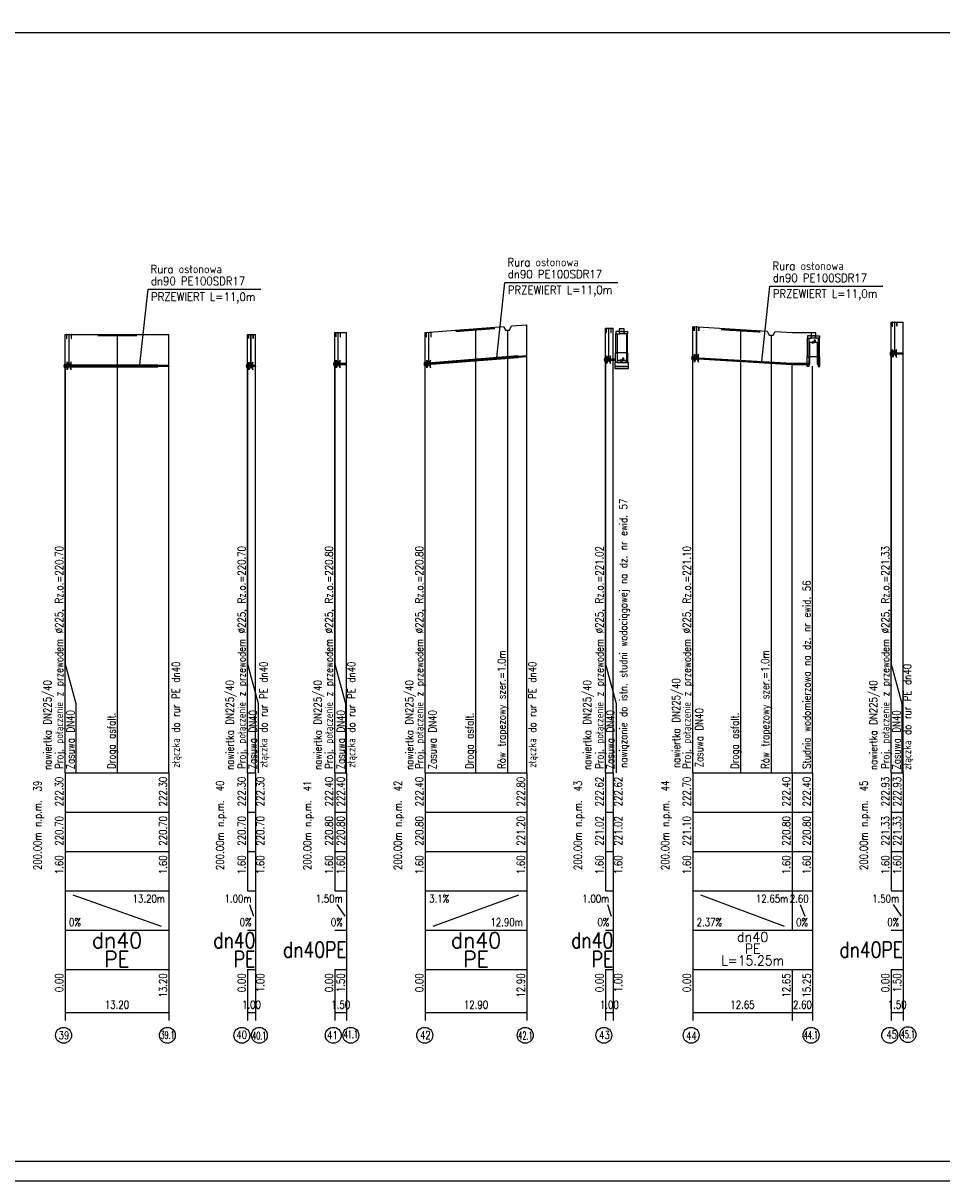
# Model space of a CAD drawing. Extents: x 122 to 1445, y -293 to 2085.
# Tile 9 of 38: x 854 to 1088, y -293 to 1. Entities that reach past the tile are written whole.
import ezdxf
from ezdxf.enums import TextEntityAlignment as Align

# ---------------------------------------------------------------- set-up
doc = ezdxf.new("R2010")
doc.units = 0
doc.header["$LTSCALE"] = 0.2
doc.header["$MEASUREMENT"] = 0
doc.layers.get('0').update_dxf_attribs({"color": 8, "linetype": 'CONTINUOUS'})
for name, color, linetype in [('Armatura', 7, 'CONTINUOUS'), ('Liczby', 7, 'CONTINUOUS'), ('Linie_odn', 7, 'CONTINUOUS'), ('Linie_opisowe', 7, 'CONTINUOUS'), ('Linie_tabeli', 7, 'CONTINUOUS'), ('Odcinki', 7, 'CONTINUOUS'), ('Opis_Arm', 7, 'CONTINUOUS'), ('Opis_PZ', 7, 'CONTINUOUS'), ('Opis_uzbr_n', 7, 'CONTINUOUS'), ('Opis_wl', 7, 'CONTINUOUS'), ('Osie', 7, 'CONTINUOUS'), ('Rury_ochr', 7, 'CONTINUOUS'), ('Teksty', 7, 'CONTINUOUS'), ('Teren_istn', 3, 'CONTINUOUS'), ('Uzbr_nadz', 7, 'CONTINUOUS'), ('Wezly', 7, 'CONTINUOUS')]:
    doc.layers.add(name, color=color, linetype=linetype)
doc.styles.add('S', font='simplex.shx', dxfattribs={"width": 0.9, "height": 2.1})
doc.styles.get("Standard").update_dxf_attribs({"font": 'txt.shx'})

msp = doc.modelspace()

# ---------------------------------------------------------------- linework, layer by layer
msp.add_lwpolyline([(1321.17346, 3.76042), (421.17346, 3.76042), (421.17346, -293.23958), (1321.17346, -293.23958)], close=True)
msp.add_lwpolyline([(1053.70447, -85.54368), (1053.98515, -85.45734), (1053.99371, -79.90099), (1055.86803, -79.90099), (1055.86803, -85.45592), (1056.08285, -85.56425)])
at = {"layer": 'Armatura'}
for points in [[(1002.21071, -76.39374, 0.05, 0.05, 0), (1003.43291, -76.39374, 0.05, 0.05, 0)], [(1024.55286, -76.02848, 0.05, 0.05, 0), (1025.77506, -76.02848, 0.05, 0.05, 0)], [(1074.92092, -74.84374, 0.05, 0.05, 0), (1076.14312, -74.84374, 0.05, 0.05, 0)], [(864.99169, -77.96994, 0.05, 0.05, 0), (866.21389, -77.96994, 0.05, 0.05, 0)], [(911.22126, -77.99374, 0.05, 0.05, 0), (912.44346, -77.99374, 0.05, 0.05, 0)], [(933.41123, -77.49374, 0.05, 0.05, 0), (934.63343, -77.49374, 0.05, 0.05, 0)], [(956.43757, -77.49374, 0.05, 0.05, 0), (957.65977, -77.49374, 0.05, 0.05, 0)]]:
    msp.add_lwpolyline(points, format="xyseb", dxfattribs=at)
for points in [[(1002.21071, -77.39374), (1002.26621, -77.39374), (1002.26621, -76.39374), (1002.21071, -76.39374)], [(1002.76621, -84.34374), (1002.87741, -84.34374), (1002.87741, -76.39374), (1002.76621, -76.39374)], [(1003.37741, -77.39374), (1003.43291, -77.39374), (1003.43291, -76.39374), (1003.37741, -76.39374)], [(1024.55286, -77.02848), (1024.60836, -77.02848), (1024.60836, -76.02848), (1024.55286, -76.02848)], [(1025.10836, -83.97848), (1025.21956, -83.97848), (1025.21956, -76.02848), (1025.10836, -76.02848)], [(1025.71956, -77.02848), (1025.77506, -77.02848), (1025.77506, -76.02848), (1025.71956, -76.02848)], [(1074.92092, -75.84374), (1074.97642, -75.84374), (1074.97642, -74.84374), (1074.92092, -74.84374)], [(1075.47642, -82.79374), (1075.58762, -82.79374), (1075.58762, -74.84374), (1075.47642, -74.84374)], [(1076.08762, -75.84374), (1076.14312, -75.84374), (1076.14312, -74.84374), (1076.08762, -74.84374)], [(864.99169, -78.96994), (865.04719, -78.96994), (865.04719, -77.96994), (864.99169, -77.96994)], [(865.54719, -85.91994), (865.65839, -85.91994), (865.65839, -77.96994), (865.54719, -77.96994)], [(866.15839, -78.96994), (866.21389, -78.96994), (866.21389, -77.96994), (866.15839, -77.96994)], [(911.22126, -78.99374), (911.27676, -78.99374), (911.27676, -77.99374), (911.22126, -77.99374)], [(911.77676, -85.94374), (911.88796, -85.94374), (911.88796, -77.99374), (911.77676, -77.99374)], [(912.38796, -78.99374), (912.44346, -78.99374), (912.44346, -77.99374), (912.38796, -77.99374)], [(933.41123, -78.49374), (933.46673, -78.49374), (933.46673, -77.49374), (933.41123, -77.49374)], [(933.96673, -85.44374), (934.07793, -85.44374), (934.07793, -77.49374), (933.96673, -77.49374)], [(934.57793, -78.49374), (934.63343, -78.49374), (934.63343, -77.49374), (934.57793, -77.49374)], [(956.44779, -78.49374), (956.50329, -78.49374), (956.50329, -77.49374), (956.44779, -77.49374)], [(957.00329, -85.44374), (957.11449, -85.44374), (957.11449, -77.49374), (957.00329, -77.49374)], [(957.61449, -78.49374), (957.66999, -78.49374), (957.66999, -77.49374), (957.61449, -77.49374)], [(1075.03202, -83.79374), (1075.03202, -81.79374), (1076.03202, -83.79374), (1076.03202, -81.79374)], [(865.10279, -86.91994), (865.10279, -84.91994), (866.10279, -86.91994), (866.10279, -84.91994)], [(911.33236, -86.94374), (911.33236, -84.94374), (912.33236, -86.94374), (912.33236, -84.94374)], [(933.52233, -86.44374), (933.52233, -84.44374), (934.52233, -86.44374), (934.52233, -84.44374)], [(956.55889, -86.44374), (956.55889, -84.44374), (957.55889, -86.44374), (957.55889, -84.44374)], [(1002.32181, -85.34374), (1002.32181, -83.34374), (1003.32181, -85.34374), (1003.32181, -83.34374)], [(1024.66396, -84.97848), (1024.66396, -82.97848), (1025.66396, -84.97848), (1025.66396, -82.97848)]]:
    msp.add_lwpolyline(points, close=True, dxfattribs=at)
at = {"layer": 'Linie_opisowe'}
for p, q in [((968.93706, -76.45624), (968.93706, -189.44374)), ((877.87706, -77.94374), (877.87706, -189.44374)), ((977.11706, -76.82224), (977.11706, -189.44374)), ((1036.39706, -76.66724), (1036.39706, -189.44374)), ((1044.13706, -78.12574), (1044.13706, -189.44374))]:
    msp.add_line(p, q, dxfattribs=at)
for points in [[(1001.99706, -84.34374), (1001.99706, -161.80374), (1004.69706, -171.80374), (1004.69706, -189.44374)], [(1074.69706, -82.79374), (1074.69706, -161.80374), (1077.39706, -171.80374), (1077.39706, -189.44374)], [(864.59706, -85.94374), (864.59706, -161.80374), (867.29706, -171.80374), (867.29706, -189.44374)], [(910.99706, -85.94374), (910.99706, -161.80374), (913.69706, -171.80374), (913.69706, -189.44374)], [(933.19706, -85.44374), (933.19706, -161.80374), (935.89706, -171.80374), (935.89706, -189.44374)]]:
    msp.add_lwpolyline(points, dxfattribs=at)
at = {"layer": 'Linie_tabeli'}
for p, q in [((864.59706, -189.44374), (890.99706, -189.44374)), ((864.59706, -189.44374), (864.59706, -219.44374)), ((864.59706, -189.44374), (864.59706, -250.44374)), ((890.99706, -189.44374), (890.99706, -219.44374)), ((890.99706, -189.44374), (890.99706, -250.44374)), ((910.99706, -189.44374), (912.99706, -189.44374)), ((910.99706, -189.44374), (910.99706, -219.44374)), ((910.99706, -189.44374), (910.99706, -219.44374)), ((912.99706, -189.44374), (912.99706, -219.44374)), ((912.99706, -189.44374), (912.99706, -250.44374)), ((933.19706, -189.44374), (936.19706, -189.44374)), ((933.19706, -189.44374), (933.19706, -219.44374)), ((933.19706, -189.44374), (933.19706, -219.44374)), ((936.19706, -189.44374), (936.19706, -219.44374)), ((936.19706, -189.44374), (936.19706, -250.44374)), ((956.19706, -189.44374), (981.99706, -189.44374)), ((956.19706, -189.44374), (956.19706, -219.44374)), ((956.19706, -189.44374), (956.19706, -250.44374)), ((981.99706, -189.44374), (981.99706, -219.44374)), ((981.99706, -189.44374), (981.99706, -250.44374)), ((1001.99706, -189.44374), (1003.99706, -189.44374)), ((1001.99706, -189.44374), (1001.99706, -219.44374)), ((1001.99706, -189.44374), (1001.99706, -219.44374)), ((1003.99706, -189.44374), (1003.99706, -219.44374)), ((1003.99706, -189.44374), (1003.99706, -250.44374)), ((1024.19706, -189.44374), (1054.69706, -189.44374)), ((1024.19706, -189.44374), (1024.19706, -219.44374)), ((1024.19706, -189.44374), (1024.19706, -250.44374)), ((1049.49706, -189.44374), (1049.49706, -219.44374)), ((1054.69706, -189.44374), (1054.69706, -219.44374)), ((1054.69706, -189.44374), (1054.69706, -250.44374)), ((1074.69706, -189.44374), (1077.69706, -189.44374)), ((1074.69706, -189.44374), (1074.69706, -219.44374)), ((1074.69706, -189.44374), (1074.69706, -219.44374)), ((1077.69706, -189.44374), (1077.69706, -219.44374)), ((1077.69706, -189.44374), (1077.69706, -250.44374)), ((864.59706, -199.44374), (890.99706, -199.44374)), ((910.99706, -199.44374), (912.99706, -199.44374)), ((933.19706, -199.44374), (936.19706, -199.44374)), ((956.19706, -199.44374), (981.99706, -199.44374)), ((1001.99706, -199.44374), (1003.99706, -199.44374)), ((1024.19706, -199.44374), (1054.69706, -199.44374)), ((1074.69706, -199.44374), (1077.69706, -199.44374)), ((864.59706, -209.44374), (890.99706, -209.44374)), ((910.99706, -209.44374), (912.99706, -209.44374)), ((933.19706, -209.44374), (936.19706, -209.44374)), ((956.19706, -209.44374), (981.99706, -209.44374)), ((1001.99706, -209.44374), (1003.99706, -209.44374)), ((1024.19706, -209.44374), (1054.69706, -209.44374)), ((1074.69706, -209.44374), (1077.69706, -209.44374)), ((864.59706, -219.44374), (890.99706, -219.44374)), ((864.59706, -219.44374), (864.59706, -229.44374)), ((866.59706, -220.44374), (888.99706, -228.44374)), ((890.99706, -219.44374), (890.99706, -229.44374)), ((910.99706, -219.44374), (912.99706, -219.44374)), ((933.19706, -219.44374), (936.19706, -219.44374)), ((956.19706, -219.44374), (981.99706, -219.44374)), ((956.19706, -219.44374), (956.19706, -229.44374)), ((958.19706, -228.44374), (979.99706, -220.44374)), ((981.99706, -219.44374), (981.99706, -229.44374)), ((1001.99706, -219.44374), (1003.99706, -219.44374)), ((1024.19706, -219.44374), (1054.69706, -219.44374)), ((1024.19706, -219.44374), (1024.19706, -229.44374)), ((1026.19706, -220.44374), (1047.49706, -228.44374)), ((1049.49706, -219.44374), (1049.49706, -229.44374)), ((1074.69706, -219.44374), (1077.69706, -219.44374)), ((911.49706, -222.94374), (912.49706, -225.94374)), ((933.69706, -222.94374), (935.69706, -225.94374)), ((1002.49706, -222.94374), (1003.49706, -225.94374)), ((1051.49706, -222.94374), (1052.69706, -225.94374)), ((1075.19706, -222.94374), (1077.19706, -225.94374)), ((864.59706, -229.44374), (890.99706, -229.44374)), ((890.99706, -229.44374), (890.99706, -239.44374)), ((910.99706, -229.44374), (912.99706, -229.44374)), ((912.99706, -229.44374), (912.99706, -239.44374)), ((933.19706, -229.44374), (936.19706, -229.44374)), ((936.19706, -229.44374), (936.19706, -239.44374)), ((956.19706, -229.44374), (981.99706, -229.44374)), ((981.99706, -229.44374), (981.99706, -239.44374)), ((1001.99706, -229.44374), (1003.99706, -229.44374)), ((1003.99706, -229.44374), (1003.99706, -239.44374)), ((1024.19706, -229.44374), (1054.69706, -229.44374)), ((1054.69706, -229.44374), (1054.69706, -239.44374)), ((1074.69706, -229.44374), (1077.69706, -229.44374)), ((1077.69706, -229.44374), (1077.69706, -239.44374)), ((864.59706, -239.44374), (890.99706, -239.44374)), ((864.59706, -239.44374), (864.59706, -252.44374)), ((890.99706, -239.44374), (890.99706, -252.44374)), ((910.99706, -239.44374), (912.99706, -239.44374)), ((910.99706, -239.44374), (910.99706, -252.44374)), ((910.99706, -239.44374), (910.99706, -250.44374)), ((912.99706, -239.44374), (912.99706, -252.44374)), ((933.19706, -239.44374), (936.19706, -239.44374)), ((933.19706, -239.44374), (933.19706, -252.44374)), ((933.19706, -239.44374), (933.19706, -250.44374)), ((936.19706, -239.44374), (936.19706, -252.44374)), ((956.19706, -239.44374), (981.99706, -239.44374)), ((956.19706, -239.44374), (956.19706, -252.44374)), ((981.99706, -239.44374), (981.99706, -252.44374)), ((1001.99706, -239.44374), (1003.99706, -239.44374)), ((1001.99706, -239.44374), (1001.99706, -252.44374)), ((1001.99706, -239.44374), (1001.99706, -250.44374)), ((1003.99706, -239.44374), (1003.99706, -252.44374)), ((1024.19706, -239.44374), (1054.69706, -239.44374)), ((1024.19706, -239.44374), (1024.19706, -252.44374)), ((1049.49706, -239.44374), (1049.49706, -252.44374)), ((1054.69706, -239.44374), (1054.69706, -252.44374)), ((1074.69706, -239.44374), (1077.69706, -239.44374)), ((1074.69706, -239.44374), (1074.69706, -252.44374)), ((1074.69706, -239.44374), (1074.69706, -250.44374)), ((1077.69706, -239.44374), (1077.69706, -252.44374)), ((864.59706, -250.44374), (890.99706, -250.44374)), ((910.99706, -250.44374), (912.99706, -250.44374)), ((933.19706, -250.44374), (936.19706, -250.44374)), ((956.19706, -250.44374), (981.99706, -250.44374)), ((1001.99706, -250.44374), (1003.99706, -250.44374)), ((1024.19706, -250.44374), (1054.69706, -250.44374)), ((1074.69706, -250.44374), (1077.69706, -250.44374))]:
    msp.add_line(p, q, dxfattribs=at)
msp.add_lwpolyline([(435.77855, -288.23958), (1318.43162, -288.23958), (1318.43162, -1.23958), (435.77855, -1.23958)], close=True, dxfattribs=at)
for points in [[(981.99706, -189.44374), (981.99706, -75.44374)], [(1001.99706, -189.44374), (1001.99706, -76.34374)], [(1003.99706, -189.44374), (1003.99706, -76.34374)], [(1024.19706, -189.44374), (1024.19706, -75.94374)], [(1074.69706, -189.44374), (1074.69706, -74.79374)], [(1077.69706, -189.44374), (1077.69706, -74.79374)], [(864.59706, -189.44374), (864.59706, -77.94374)], [(890.99706, -189.44374), (890.99706, -77.94374)], [(910.99706, -189.44374), (910.99706, -77.94374)], [(912.99706, -189.44374), (912.99706, -77.94374)], [(933.19706, -189.44374), (933.19706, -77.44374)], [(936.19706, -189.44374), (936.19706, -77.44374)], [(956.19706, -189.44374), (956.19706, -77.44374)], [(1049.49706, -189.44374), (1049.49706, -85.44374)], [(1054.69706, -189.44374), (1054.69706, -86.03894)]]:
    msp.add_lwpolyline(points, dxfattribs=at)
for centre in [(864.20972, -256.21173), (890.60972, -256.21173), (909.53501, -256.21173), (914.00052, -256.21173), (932.80972, -256.21173), (937.25946, -256.21173), (956.05757, -256.21173), (981.60972, -256.21173), (1001.60972, -256.21173), (1023.80972, -256.21173), (1054.30972, -256.21173), (1074.30972, -256.21173), (1078.92961, -256.04524)]:
    msp.add_circle(centre, 2.02278, dxfattribs=at)
at = {"layer": 'Odcinki'}
for points in [[(933.19706, -85.34854), (936.19706, -85.34854), (936.19706, -85.34374), (933.19706, -85.34374)], [(956.19706, -85.34854), (981.99706, -83.34854), (981.99706, -83.34374), (956.19706, -85.34374)], [(956.19706, -85.53894), (981.99706, -83.53894), (981.99706, -83.54374), (956.19706, -85.54374)], [(1001.99706, -84.24854), (1004.56748, -84.24854), (1003.99706, -84.24374), (1001.99706, -84.24374)], [(1001.99706, -84.43894), (1003.99706, -84.43894), (1004.55978, -84.44374), (1001.99706, -84.44374)], [(1024.19706, -83.84854), (1049.49706, -85.34854), (1049.49706, -85.34374), (1024.19706, -83.84374)], [(1024.19706, -84.03894), (1049.49706, -85.53894), (1049.49706, -85.54374), (1024.19706, -84.04374)], [(1049.49706, -85.34854), (1053.71024, -85.35128), (1053.71024, -85.34648), (1049.49706, -85.34374)], [(1074.69706, -82.69854), (1077.69706, -82.69854), (1077.69706, -82.69374), (1074.69706, -82.69374)], [(1074.69706, -82.88894), (1077.69706, -82.88894), (1077.69706, -82.89374), (1074.69706, -82.89374)], [(864.59706, -85.84854), (890.99706, -85.84854), (890.99706, -85.84374), (864.59706, -85.84374)], [(864.59706, -86.03894), (890.99706, -86.03894), (890.99706, -86.04374), (864.59706, -86.04374)], [(910.99706, -85.84854), (912.99706, -85.84854), (912.99706, -85.84374), (910.99706, -85.84374)], [(910.99706, -86.03894), (912.99706, -86.03894), (912.99706, -86.04374), (910.99706, -86.04374)], [(933.19706, -85.53894), (936.19706, -85.53894), (936.19706, -85.54374), (933.19706, -85.54374)], [(1049.49706, -85.53894), (1053.71159, -85.53947), (1053.71159, -85.54427), (1049.49706, -85.54374)]]:
    msp.add_lwpolyline(points, close=True, dxfattribs=at)
at = {"layer": 'Opis_wl'}
for centre, major_axis in [((1074.69706, -82.79374), (0, -0.562)), ((1074.69706, -82.79374), (0, -0.536)), ((864.59706, -85.94374), (0, -0.562)), ((910.99706, -85.94374), (0, -0.562)), ((933.19706, -85.44374), (0, -0.562)), ((933.19706, -85.44374), (0, -0.536)), ((956.19706, -85.44374), (0, -0.562)), ((956.19706, -85.44374), (0, -0.536)), ((1001.9895, -84.34374), (0, -0.562)), ((1002.00727, -84.34374), (0, -0.536)), ((1024.19706, -83.94374), (0, -0.562)), ((1024.19706, -83.94374), (0, -0.536)), ((864.59706, -85.94374), (0, -0.536)), ((910.99706, -85.94374), (0, -0.536))]:
    msp.add_ellipse(centre, major_axis=major_axis, ratio=0.4, dxfattribs=at)
at = {"layer": 'Osie'}
for p, q in [((956.19706, -85.44374), (981.99706, -83.44374)), ((957.79706, -85.31974), (979.79706, -83.61424)), ((1001.99706, -84.34374), (1004.58381, -84.34374)), ((1024.19706, -83.94374), (1049.49706, -85.44374)), ((1074.69706, -82.79374), (1077.69706, -82.79374)), ((864.59706, -85.94374), (890.99706, -85.94374)), ((866.19706, -85.94374), (888.19706, -85.94374)), ((910.99706, -85.94374), (912.99706, -85.94374)), ((933.19706, -85.44374), (936.19706, -85.44374)), ((1049.49706, -85.44374), (1053.32775, -85.44374))]:
    msp.add_line(p, q, dxfattribs=at)
at = {"layer": 'Rury_ochr'}
for p, q in [((957.79706, -85.12924), (957.79706, -85.21974)), ((979.79706, -83.42384), (979.79706, -83.51424)), ((979.79706, -83.80474), (979.79706, -83.71424)), ((866.19706, -85.72944), (866.19706, -85.84374)), ((866.19706, -86.15804), (866.19706, -86.04374)), ((888.19706, -85.72944), (888.19706, -85.84374)), ((888.19706, -86.15804), (888.19706, -86.04374)), ((957.79706, -85.51014), (957.79706, -85.41974))]:
    msp.add_line(p, q, dxfattribs=at)
for points in [[(957.79706, -85.12924), (979.79706, -83.42384), (979.79706, -83.40474), (957.79706, -85.11014)], [(957.79706, -85.51014), (979.79706, -83.80474), (979.79706, -83.82384), (957.79706, -85.52924)], [(866.19706, -85.72944), (888.19706, -85.72944), (888.19706, -85.71874), (866.19706, -85.71874)], [(866.19706, -86.15804), (888.19706, -86.15804), (888.19706, -86.16874), (866.19706, -86.16874)]]:
    msp.add_lwpolyline(points, close=True, dxfattribs=at)
at = {"layer": 'Teksty'}
for p, q in [((974.37388, -83.82844), (976.46601, -64.69461)), ((976.46601, -64.69461), (1005.15992, -64.69461)), ((883.62646, -85.58513), (885.71859, -66.4513)), ((885.71859, -66.4513), (914.41251, -66.4513)), ((1041.7635, -84.78013), (1043.85563, -65.6463)), ((1043.85563, -65.6463), (1072.54954, -65.6463))]:
    msp.add_line(p, q, dxfattribs=at)
at = {"layer": 'Teren_istn'}
for points in [[(956.19706, -77.44374), (976.11706, -75.89954), (976.61706, -76.82204), (977.61706, -76.82204), (978.11706, -75.74454), (981.99706, -75.44374)], [(1001.99706, -76.34374), (1003.99706, -76.34374)], [(1024.19706, -75.94374), (1043.13706, -77.06664), (1043.63706, -78.12594), (1044.63706, -78.12594), (1045.13706, -77.18524), (1049.49706, -77.44374), (1054.69706, -77.44374)], [(1074.69706, -74.79374), (1077.69706, -74.79374)], [(864.59706, -77.94374), (890.99706, -77.94374)], [(910.99706, -77.94374), (912.99706, -77.94374)], [(933.19706, -77.44374), (936.19706, -77.44374)]]:
    msp.add_lwpolyline(points, dxfattribs=at)
at = {"layer": 'Uzbr_nadz'}
for points in [[(963.93706, -77.09374, 0.5, 0.5, 0), (973.93706, -76.31854, 0.5, 0.5, 0)], [(1031.39706, -76.62064, 0.5, 0.5, 0), (1041.39706, -77.21354, 0.5, 0.5, 0)], [(872.87706, -78.19374, 0.5, 0.5, 0), (882.87706, -78.19374, 0.5, 0.5, 0)]]:
    msp.add_lwpolyline(points, format="xyseb", dxfattribs=at)
at = {"layer": 'Wezly'}
for p, q in [((1006.75135, -77.20896), (1005.55135, -77.20896)), ((1006.75135, -77.80896), (1005.55135, -77.80896)), ((1055.51175, -78.24933), (1054.31175, -78.24933)), ((1055.51175, -78.84933), (1054.31175, -78.84933)), ((1054.56554, -80.23377), (1055.27264, -79.52667)), ((1007.47135, -82.60896), (1004.83135, -82.60896)), ((1005.80135, -84.80896), (1006.50845, -84.10186)), ((1056.23175, -83.64933), (1053.59175, -83.64933))]:
    msp.add_line(p, q, dxfattribs=at)
for points in [[(1005.52735, -77.20896), (1006.77535, -77.20896), (1006.77535, -76.45896), (1005.52735, -76.45896)], [(1005.55135, -77.20896), (1004.65135, -77.20896), (1004.65135, -77.80896), (1005.55135, -77.80896)], [(1004.95135, -82.60896), (1004.65135, -82.60896), (1004.65135, -77.80896), (1004.95135, -77.80896)], [(1006.75135, -77.20896), (1007.65135, -77.20896), (1007.65135, -77.80896), (1006.75135, -77.80896)], [(1007.35135, -82.60896), (1007.65135, -82.60896), (1007.65135, -77.80896), (1007.35135, -77.80896)], [(1054.31175, -78.24933), (1053.41175, -78.24933), (1053.41175, -78.84933), (1054.31175, -78.84933)], [(1053.71175, -83.64933), (1053.41175, -83.64933), (1053.41175, -78.84933), (1053.71175, -78.84933)], [(1054.28775, -78.24933), (1055.53575, -78.24933), (1055.53575, -77.49933), (1054.28775, -77.49933)], [(1055.43934, -79.35997), (1055.10594, -79.35997), (1055.43934, -79.69337)], [(1055.51175, -78.24933), (1056.41175, -78.24933), (1056.41175, -78.84933), (1055.51175, -78.84933)], [(1056.11175, -83.64933), (1056.41175, -83.64933), (1056.41175, -78.84933), (1056.11175, -78.84933)], [(1004.42335, -86.05416), (1007.87935, -86.05416), (1007.87935, -85.05416), (1004.42335, -85.05416)], [(1004.95135, -85.05416), (1004.56735, -85.05416), (1004.56735, -82.60896), (1004.95135, -82.60896)], [(1004.95135, -85.05416), (1007.35135, -85.05416), (1007.35135, -84.55416), (1004.95135, -84.55416)], [(1006.67515, -83.93516), (1006.34175, -83.93516), (1006.67515, -84.26856)], [(1007.35135, -85.05416), (1007.73535, -85.05416), (1007.73535, -82.60896), (1007.35135, -82.60896)], [(1053.71175, -86.09453), (1053.32775, -86.09453), (1053.32775, -83.64933), (1053.71175, -83.64933)], [(1056.11175, -86.09453), (1056.49575, -86.09453), (1056.49575, -83.64933), (1056.11175, -83.64933)], [(1004.42335, -86.55416), (1007.87935, -86.55416), (1007.87935, -86.05416), (1004.42335, -86.05416)]]:
    msp.add_lwpolyline(points, close=True, dxfattribs=at)
for centre in [(1054.91554, -79.88377), (1006.15135, -84.45896)]:
    msp.add_circle(centre, 0.25, dxfattribs=at)

# ---------------------------------------------------------------- texts
at = {"layer": 'Liczby', "width": 0.8}
for s, p in [('222.30', (864.09706, -190.44374)), ('222.30', (890.49706, -190.44374)), ('222.30', (910.49706, -190.44374)), ('222.30', (915.24706, -190.44374)), ('222.40', (932.69706, -190.44374)), ('222.40', (935.69706, -190.44374)), ('222.40', (955.69706, -190.44374)), ('222.80', (981.49706, -190.44374)), ('222.62', (1001.49706, -190.44374)), ('222.62', (1006.24706, -190.44374)), ('222.70', (1023.69706, -190.44374)), ('222.40', (1048.99706, -190.44374)), ('222.40', (1054.19706, -190.44374)), ('222.93', (1074.19706, -190.44374)), ('222.93', (1077.19706, -190.44374)), ('220.70', (864.09706, -200.44374)), ('220.70', (890.49706, -200.44374)), ('220.70', (910.49706, -200.44374)), ('220.70', (915.24706, -200.44374)), ('220.80', (932.69706, -200.44374)), ('220.80', (935.69706, -200.44374)), ('220.80', (955.69706, -200.44374)), ('221.20', (981.49706, -200.44374)), ('221.02', (1001.49706, -200.44374)), ('221.02', (1006.24706, -200.44374)), ('221.10', (1023.69706, -200.44374)), ('220.80', (1048.99706, -200.44374)), ('220.80', (1054.19706, -200.44374)), ('221.33', (1074.19706, -200.44374)), ('221.33', (1077.19706, -200.44374)), ('1.60', (864.09706, -210.44374)), ('1.60', (890.49706, -210.44374)), ('1.60', (910.49706, -210.44374)), ('1.60', (915.24706, -210.44374)), ('1.60', (932.69706, -210.44374)), ('1.60', (935.69706, -210.44374)), ('1.60', (955.69706, -210.44374)), ('1.60', (981.49706, -210.44374)), ('1.60', (1001.49706, -210.44374)), ('1.60', (1006.24706, -210.44374)), ('1.60', (1023.69706, -210.44374)), ('1.60', (1048.99706, -210.44374)), ('1.60', (1054.19706, -210.44374)), ('1.60', (1074.19706, -210.44374)), ('1.60', (1077.19706, -210.44374)), ('0.00', (864.09706, -240.44374)), ('13.20', (890.49706, -240.44374)), ('0.00', (910.49706, -240.44374)), ('1.00', (915.24706, -240.44374)), ('0.00', (932.69706, -240.44374)), ('1.50', (935.69706, -240.44374)), ('0.00', (955.69706, -240.44374)), ('12.90', (981.49706, -240.44374)), ('0.00', (1001.49706, -240.44374)), ('1.00', (1006.24706, -240.44374)), ('0.00', (1023.69706, -240.44374)), ('12.65', (1048.99706, -240.44374)), ('15.25', (1054.19706, -240.44374)), ('0.00', (1074.19706, -240.44374)), ('1.50', (1077.19706, -240.44374))]:
    msp.add_text(s, height=2, rotation=90, dxfattribs=at).set_placement(p, align=Align.RIGHT)
for s, height, p in [('13.20m', 2, (889.99706, -222.44374)), ('1.00m', 2, (911.99706, -222.44374)), ('1.50m', 2, (935.19706, -222.44374)), ('1.00m', 2, (1002.99706, -222.44374)), ('12.65m', 2, (1048.49706, -222.44374)), ('2.60', 2, (1053.69706, -222.44374)), ('1.50m', 2, (1076.69706, -222.44374)), ('0%', 2, (911.99706, -228.44374)), ('0%', 2, (935.19706, -228.44374)), ('12.90m', 2, (980.99706, -228.44374)), ('0%', 2, (1002.99706, -228.44374)), ('0%', 2, (1076.69706, -228.44374)), ('dn40', 4, (912.99706, -234.04374)), ('dn40', 4, (1003.99706, -234.04374)), ('dn40PE', 4, (936.19706, -236.44374)), ('dn40PE', 4, (1077.69706, -236.44374)), ('PE', 4, (912.99706, -238.84374)), ('PE', 4, (1003.99706, -238.84374))]:
    msp.add_text(s, height=height, dxfattribs=at).set_placement(p, align=Align.RIGHT)
for s, p in [('3.1%', (957.19706, -222.44374)), ('0%', (865.59706, -228.44374)), ('2.37%', (1025.19706, -228.44374)), ('0%', (1050.49706, -228.44374))]:
    msp.add_text(s, height=2, dxfattribs=at).set_placement(p)
at = {"layer": 'Liczby'}
for s, height, width, p, p2 in [('dn40', 4, 0.914286, (871.39706, -234.04374), (884.19706, -234.04374)), ('dn40', 4, 0.914286, (962.69706, -234.04374), (975.49706, -234.04374)), ('dn40', 2.5, 0.914286, (1035.44706, -232.44374), (1043.44706, -232.44374)), ('PE', 4, 0.96, (874.59706, -238.84374), (880.99706, -238.84374)), ('PE', 4, 0.96, (965.89706, -238.84374), (972.29706, -238.84374)), ('PE', 2.5, 0.96, (1037.44706, -235.44374), (1041.44706, -235.44374)), ('L=15.25m', 2.5, 0.96, (1031.44706, -238.44374), (1047.44706, -238.44374))]:
    msp.add_text(s, height=height, dxfattribs=dict(at, width=width)).set_placement(p, p2, align=Align.FIT)
for s, width, p in [('13.20', 0.8, (877.79706, -249.44374)), ('1.00', 0.8, (911.99706, -249.44374)), ('1.50', 0.8, (934.69706, -249.44374)), ('12.90', 0.8, (969.09706, -249.44374)), ('1.00', 0.8, (1002.99706, -249.44374)), ('12.65', 0.8, (1036.84706, -249.44374)), ('2.60', 0.8, (1052.09706, -249.44374)), ('1.50', 0.8, (1076.19706, -249.44374)), ('39', 0.8, (864.30572, -257.21057)), ('39.1', 0.6, (890.67638, -257.14853)), ('40', 0.8, (909.48414, -257.09679)), ('40.1', 0.6, (913.98264, -257.32014)), ('41', 0.8, (932.5712, -257.17854)), ('41.1', 0.6, (937.25512, -256.97928)), ('42', 0.8, (956.19706, -257.17065)), ('42.1', 0.6, (981.6632, -257.28278)), ('43', 0.8, (1001.74135, -257.15551)), ('44', 0.8, (1023.85777, -257.34047)), ('44.1', 0.6, (1054.28299, -257.17381)), (' 45', 0.8, (1074.06626, -257.01547)), ('45.1', 0.6, (1078.93063, -256.96436))]:
    msp.add_text(s, height=2, dxfattribs=dict(at, width=width)).set_placement(p, align=Align.CENTER)
at = {"layer": 'Linie_odn', "style": 'S', "width": 0.9}
for s, p in [('Rura osłonowa', (977.08394, -60.60513)), ('Rura osłonowa', (886.33653, -62.36182)), ('dn90 PE100SDR17', (977.18082, -63.63902)), ('Rura osłonowa', (1044.47357, -61.55682)), ('dn90 PE100SDR17', (886.43341, -65.39571)), ('dn90 PE100SDR17', (1044.57045, -64.5907)), ('PRZEWIERT L=11,0m', (886.43341, -69.39571)), ('PRZEWIERT L=11,0m', (977.18082, -67.63902)), ('PRZEWIERT L=11,0m', (1044.57045, -68.5907))]:
    msp.add_text(s, height=2.1, dxfattribs=at).set_placement(p)
at = {"layer": 'Linie_tabeli', "width": 0.8}
for s, p in [('39', (858.59706, -191.44374)), ('40', (904.99706, -191.44374)), ('41', (927.19706, -191.44374)), ('42', (950.19706, -191.44374)), ('43', (995.99706, -191.44374)), ('44', (1018.19706, -191.44374)), ('45', (1068.69706, -191.44374)), ('200.00m n.p.m.', (858.59706, -196.44374)), ('200.00m n.p.m.', (904.99706, -196.44374)), ('200.00m n.p.m.', (927.19706, -196.44374)), ('200.00m n.p.m.', (950.19706, -196.44374)), ('200.00m n.p.m.', (995.99706, -196.44374)), ('200.00m n.p.m.', (1018.19706, -196.44374)), ('200.00m n.p.m.', (1068.69706, -196.44374))]:
    msp.add_text(s, height=2, rotation=90, dxfattribs=at).set_placement(p, align=Align.RIGHT)
at = {"layer": 'Opis_Arm', "width": 0.8}
for p in [(866.97459, -188.55979), (913.36656, -188.55979), (935.70942, -188.55979), (959.02125, -188.55979), (1004.24638, -188.55979), (1026.86305, -188.07139), (1077.0199, -188.60964)]:
    msp.add_text('Zasuwa DN40', height=2, rotation=90, dxfattribs=at).set_placement(p)
at = {"layer": 'Opis_PZ', "width": 0.8}
for s, p in [('nawiązanie do istn. studni wodociągowej na dz. nr ewid. 57', (1007.56752, -188.17013)), ('Studnia wodomierzowa na dz. nr ewid. 56', (1054.19706, -188.44374)), ('złączka do rur PE dn40', (893.7814, -188.17013)), ('złączka do rur PE dn40', (916.06051, -188.17013)), ('złączka do rur PE dn40', (938.40337, -188.17013)), ('złączka do rur PE dn40', (984.41732, -188.17013)), ('złączka do rur PE dn40', (1079.77027, -188.73765)), ('nawiertka DN225/40', (1020.99091, -188.20722)), ('nawiertka DN225/40', (861.10245, -188.69563)), ('nawiertka DN225/40', (907.49442, -188.69563)), ('nawiertka DN225/40', (929.83728, -188.69563)), ('nawiertka DN225/40', (953.14911, -188.69563)), ('nawiertka DN225/40', (998.37425, -188.69563)), ('nawiertka DN225/40', (1071.14777, -188.74548))]:
    msp.add_text(s, height=2, rotation=90, dxfattribs=at).set_placement(p)
at = {"layer": 'Opis_uzbr_n', "width": 0.8}
for s, p in [('Rów trapezowy szer.=1.0m', (976.61706, -188.44374)), ('Rów trapezowy szer.=1.0m', (1043.63706, -188.44374)), ('Droga asfalt.', (877.37706, -188.44374)), ('Droga asfalt.', (968.43706, -188.44374)), ('Droga asfalt.', (1035.89706, -188.44374))]:
    msp.add_text(s, height=2, rotation=90, dxfattribs=at).set_placement(p)
at = {"layer": 'Opis_wl', "width": 0.8}
for s, p in [('Proj. połączenie z przewodem %%C225, Rz.o.=220.70', (864.09706, -188.44374)), ('Proj. połączenie z przewodem %%C225, Rz.o.=220.70', (910.49706, -188.44374)), ('Proj. połączenie z przewodem %%C225, Rz.o.=220.80', (932.69706, -188.44374)), ('Proj. połączenie z przewodem %%C225, Rz.o.=220.80', (955.69706, -188.44374)), ('Proj. połączenie z przewodem %%C225, Rz.o.=221.02', (1001.49706, -188.44374)), ('Proj. połączenie z przewodem %%C225, Rz.o.=221.10', (1023.69706, -188.44374)), ('Proj. połączenie z przewodem %%C225, Rz.o.=221.33', (1074.19706, -188.44374))]:
    msp.add_text(s, height=2, rotation=90, dxfattribs=at).set_placement(p)

doc.saveas('drawing.dxf')
